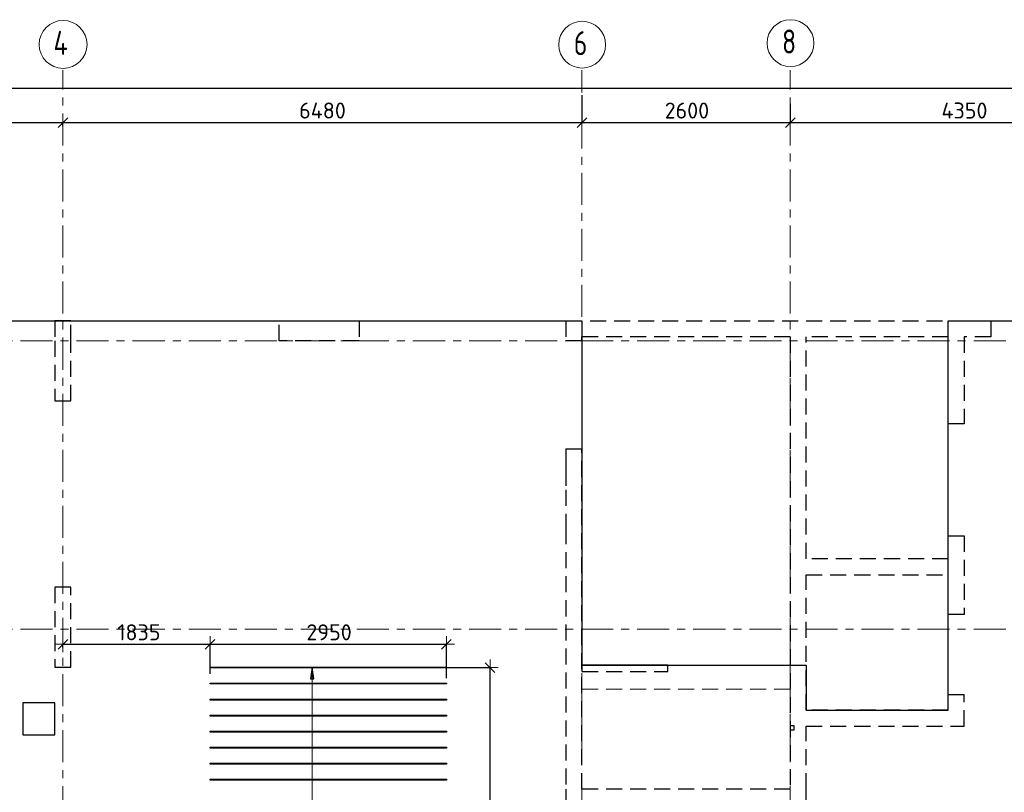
# Model space of a CAD drawing. Header units: metres. Extents: x -38 to 97, y -15 to 21.
# Tile 7 of 111: x 12 to 24, y 11 to 20. Entities that reach past the tile are written whole.
import ezdxf

# ---------------------------------------------------------------- set-up
doc = ezdxf.new("R2010")
doc.units = ezdxf.units.M
doc.header["$PDMODE"] = 65
for name, pattern in [('______11', [0.5, 0.4, -0.05, 0, -0.05]), ('______2', [0.27, 0.2, -0.07]), ('______3', [0.5, 0.4, -0.1]), ('______5', [1.1, 0.8, -0.1, 0.1, -0.1])]:
    doc.linetypes.add(name, pattern=pattern)
for name, color, linetype, lineweight in [('XR$2$Осевая линия (1)', 7, '______5', 13), ('XR$2$Размерная линия (1)', 7, 'Continuous', 13), ('XR$3$Балка (1)', 7, '______3', 13), ('XR$3$Перекрытие (1)', 7, 'Continuous', 35), ('XR$3$Размерная линия (1)', 7, 'Continuous', 13), ('XR$5$Балка (1)', 7, '______3', 13), ('XR$5$Перекрытие (1)', 7, 'Continuous', 35), ('XR$5$Размерная линия (1)', 7, 'Continuous', 13)]:
    doc.layers.add(name, color=color, linetype=linetype, lineweight=lineweight)
for name, color, linetype, lineweight, true_color in [('XR$3$Арм.стержн.Доп. Арм верхн.зоны Х', 7, 'Continuous', 35, 0x8c8cff), ('XR$5$Арм.стержн.Доп. Арм верхн.зоны Х', 7, 'Continuous', 35, 0x8c8cff), ('XR$7$Стена_ бетон несущ.', 7, 'Continuous', 70, 0xb4b496)]:
    doc.layers.add(name, color=color, linetype=linetype, lineweight=lineweight, true_color=true_color)
doc.styles.add('ISOCPEUR', font='txt')
doc.dimstyles.new('DIMSTYLE_3', dxfattribs={"dimtxt": 0.2, "dimasz": 0.2, "dimexe": 0, "dimexo": 0, "dimgap": 0.1, "dimtad": 2, "dimdec": 0, "dimlfac": 1000, "dimrnd": 5, "dimzin": 12, "dimdsep": 46, "dimtxsty": 'ISOCPEUR', "dimblk1": 'ALL_ML_STRICH', "dimblk2": 'ALL_ML_STRICH', "dimsah": 1, "dimcen": 0, "dimclrd": 7, "dimclre": 256, "dimclrt": 7, "dimadec": 0, "dimazin": 0, "dimtfac": 1, "dimtdec": 0, "dimtix": 1, "dimtmove": 2, "dimatfit": 3, "dimfxl": 0, "dimtzin": 0, "dimlwd": 0, "dimlwe": -3, "dimarcsym": 0})

# ---------------------------------------------------------------- blocks, each defined once
blk = doc.blocks.new('ALL_ML_STRICH')
at = {"color": 0, "linetype": 'ByBlock', "lineweight": -2}
for p, q in [((-1, 0), (0.5, 0)), ((-0.3, -0.3), (0.3, 0.3)), ((0, -0.5), (0, 0.5))]:
    blk.add_line(p, q, dxfattribs=at)
blk = doc.blocks.new('*D11')
at = {"layer": 'DEFPOINTS', "color": 7, "linetype": 'Continuous', "lineweight": 13, "transparency": 33554687}
for p in [(0.5, 19.557), (0.5, 19.377), (61.6, 17.12)]:
    blk.add_point(p, dxfattribs=at)
at = {"layer": 'XR$2$Размерная линия (1)', "color": 9, "linetype": 'Continuous', "lineweight": -2, "true_color": 0xc7c7c7, "transparency": 33554687}
for p, q in [((0.5, 19.357), (0.5, 19.557)), ((61.6, 17.14), (61.6, 19.557))]:
    blk.add_line(p, q, dxfattribs=at)
at = {"layer": 'XR$2$Размерная линия (1)', "color": 7, "linetype": 'Continuous', "lineweight": -2, "transparency": 33554687}
blk.add_line((0.5, 19.557), (61.6, 19.557), dxfattribs=at)
at = {"layer": 'XR$2$Размерная линия (1)', "color": 7, "linetype": 'Continuous', "lineweight": 13, "transparency": 33554687, "xscale": 0.2, "yscale": 0.2, "zscale": 0.2, "rotation": 180}
blk.add_blockref('ALL_ML_STRICH', (0.5, 19.557), dxfattribs=at)
at = {"layer": 'XR$2$Размерная линия (1)', "color": 7, "linetype": 'Continuous', "lineweight": 13, "transparency": 33554687, "xscale": 0.2, "yscale": 0.2, "zscale": 0.2}
blk.add_blockref('ALL_ML_STRICH', (61.6, 19.557), dxfattribs=at)
at = {"layer": 'XR$2$Размерная линия (1)', "color": 7, "linetype": 'Continuous', "lineweight": 13, "transparency": 33554687, "insert": (31.1, 19.707), "char_height": 0.2, "width": 1, "attachment_point": 5, "style": 'ISOCPEUR'}
blk.add_mtext('\\A1;{61100}', dxfattribs=at)
blk = doc.blocks.new('*D28')
at = {"layer": 'DEFPOINTS', "color": 7, "linetype": 'Continuous', "lineweight": 13, "transparency": 33554687}
for p in [(9.15, 19.126), (9.15, 19.126), (12.6, 19.061)]:
    blk.add_point(p, dxfattribs=at)
at = {"layer": 'XR$2$Размерная линия (1)', "color": 9, "linetype": 'Continuous', "lineweight": -2, "true_color": 0xc7c7c7, "transparency": 33554687}
for p, q in [((9.15, 19.126), (9.15, 19.126)), ((12.6, 19.081), (12.6, 19.126))]:
    blk.add_line(p, q, dxfattribs=at)
at = {"layer": 'XR$2$Размерная линия (1)', "color": 7, "linetype": 'Continuous', "lineweight": -2, "transparency": 33554687}
blk.add_line((9.15, 19.126), (12.6, 19.126), dxfattribs=at)
at = {"layer": 'XR$2$Размерная линия (1)', "color": 7, "linetype": 'Continuous', "lineweight": 13, "transparency": 33554687, "xscale": 0.2, "yscale": 0.2, "zscale": 0.2, "rotation": 180}
blk.add_blockref('ALL_ML_STRICH', (9.15, 19.126), dxfattribs=at)
at = {"layer": 'XR$2$Размерная линия (1)', "color": 7, "linetype": 'Continuous', "lineweight": 13, "transparency": 33554687, "xscale": 0.2, "yscale": 0.2, "zscale": 0.2}
blk.add_blockref('ALL_ML_STRICH', (12.6, 19.126), dxfattribs=at)
at = {"layer": 'XR$2$Размерная линия (1)', "color": 7, "linetype": 'Continuous', "lineweight": 13, "transparency": 33554687, "insert": (10.875, 19.276), "char_height": 0.2, "width": 0.8, "attachment_point": 5, "style": 'ISOCPEUR'}
blk.add_mtext('\\A1;{3450}', dxfattribs=at)
blk = doc.blocks.new('*D29')
at = {"layer": 'DEFPOINTS', "color": 7, "linetype": 'Continuous', "lineweight": 13, "transparency": 33554687}
for p in [(19.08, 19.487), (12.6, 19.126), (12.6, 19.061)]:
    blk.add_point(p, dxfattribs=at)
at = {"layer": 'XR$2$Размерная линия (1)', "color": 9, "linetype": 'Continuous', "lineweight": -2, "true_color": 0xc7c7c7, "transparency": 33554687}
for p, q in [((19.08, 19.467), (19.08, 19.126)), ((12.6, 19.081), (12.6, 19.126))]:
    blk.add_line(p, q, dxfattribs=at)
at = {"layer": 'XR$2$Размерная линия (1)', "color": 7, "linetype": 'Continuous', "lineweight": -2, "transparency": 33554687}
blk.add_line((12.6, 19.126), (19.08, 19.126), dxfattribs=at)
at = {"layer": 'XR$2$Размерная линия (1)', "color": 7, "linetype": 'Continuous', "lineweight": 13, "transparency": 33554687, "xscale": 0.2, "yscale": 0.2, "zscale": 0.2, "rotation": 180}
blk.add_blockref('ALL_ML_STRICH', (12.6, 19.126), dxfattribs=at)
at = {"layer": 'XR$2$Размерная линия (1)', "color": 7, "linetype": 'Continuous', "lineweight": 13, "transparency": 33554687, "xscale": 0.2, "yscale": 0.2, "zscale": 0.2}
blk.add_blockref('ALL_ML_STRICH', (19.08, 19.126), dxfattribs=at)
at = {"layer": 'XR$2$Размерная линия (1)', "color": 7, "linetype": 'Continuous', "lineweight": 13, "transparency": 33554687, "insert": (15.84, 19.276), "char_height": 0.2, "width": 0.8, "attachment_point": 5, "style": 'ISOCPEUR'}
blk.add_mtext('\\A1;{6480}', dxfattribs=at)
blk = doc.blocks.new('*D30')
at = {"layer": 'DEFPOINTS', "color": 7, "linetype": 'Continuous', "lineweight": 13, "transparency": 33554687}
for p in [(19.08, 19.487), (21.68, 19.379), (19.08, 19.126)]:
    blk.add_point(p, dxfattribs=at)
at = {"layer": 'XR$2$Размерная линия (1)', "color": 9, "linetype": 'Continuous', "lineweight": -2, "true_color": 0xc7c7c7, "transparency": 33554687}
for p, q in [((19.08, 19.467), (19.08, 19.126)), ((21.68, 19.359), (21.68, 19.126))]:
    blk.add_line(p, q, dxfattribs=at)
at = {"layer": 'XR$2$Размерная линия (1)', "color": 7, "linetype": 'Continuous', "lineweight": -2, "transparency": 33554687}
blk.add_line((19.08, 19.126), (21.68, 19.126), dxfattribs=at)
at = {"layer": 'XR$2$Размерная линия (1)', "color": 7, "linetype": 'Continuous', "lineweight": 13, "transparency": 33554687, "xscale": 0.2, "yscale": 0.2, "zscale": 0.2, "rotation": 180}
blk.add_blockref('ALL_ML_STRICH', (19.08, 19.126), dxfattribs=at)
at = {"layer": 'XR$2$Размерная линия (1)', "color": 7, "linetype": 'Continuous', "lineweight": 13, "transparency": 33554687, "xscale": 0.2, "yscale": 0.2, "zscale": 0.2}
blk.add_blockref('ALL_ML_STRICH', (21.68, 19.126), dxfattribs=at)
at = {"layer": 'XR$2$Размерная линия (1)', "color": 7, "linetype": 'Continuous', "lineweight": 13, "transparency": 33554687, "insert": (20.39, 19.276), "char_height": 0.2, "width": 0.8, "attachment_point": 5, "style": 'ISOCPEUR'}
blk.add_mtext('\\A1;{2600}', dxfattribs=at)
blk = doc.blocks.new('*D31')
at = {"layer": 'DEFPOINTS', "color": 7, "linetype": 'Continuous', "lineweight": 13, "transparency": 33554687}
for p in [(21.68, 19.379), (26.03, 19.379), (21.68, 19.126)]:
    blk.add_point(p, dxfattribs=at)
at = {"layer": 'XR$2$Размерная линия (1)', "color": 9, "linetype": 'Continuous', "lineweight": -2, "true_color": 0xc7c7c7, "transparency": 33554687}
for p, q in [((21.68, 19.359), (21.68, 19.126)), ((26.03, 19.359), (26.03, 19.126))]:
    blk.add_line(p, q, dxfattribs=at)
at = {"layer": 'XR$2$Размерная линия (1)', "color": 7, "linetype": 'Continuous', "lineweight": -2, "transparency": 33554687}
blk.add_line((21.68, 19.126), (26.03, 19.126), dxfattribs=at)
at = {"layer": 'XR$2$Размерная линия (1)', "color": 7, "linetype": 'Continuous', "lineweight": 13, "transparency": 33554687, "xscale": 0.2, "yscale": 0.2, "zscale": 0.2, "rotation": 180}
blk.add_blockref('ALL_ML_STRICH', (21.68, 19.126), dxfattribs=at)
at = {"layer": 'XR$2$Размерная линия (1)', "color": 7, "linetype": 'Continuous', "lineweight": 13, "transparency": 33554687, "xscale": 0.2, "yscale": 0.2, "zscale": 0.2}
blk.add_blockref('ALL_ML_STRICH', (26.03, 19.126), dxfattribs=at)
at = {"layer": 'XR$2$Размерная линия (1)', "color": 7, "linetype": 'Continuous', "lineweight": 13, "transparency": 33554687, "insert": (23.855, 19.276), "char_height": 0.2, "width": 0.8, "attachment_point": 5, "style": 'ISOCPEUR'}
blk.add_mtext('\\A1;{4350}', dxfattribs=at)
blk = doc.blocks.new('*D43')
at = {"layer": 'DEFPOINTS', "color": 7, "linetype": 'Continuous', "lineweight": 13, "transparency": 33554687}
for p in [(12.6, 12.611), (12.6, 12.549), (14.437, 12.224)]:
    blk.add_point(p, dxfattribs=at)
at = {"layer": 'XR$3$Размерная линия (1)', "color": 9, "linetype": 'Continuous', "lineweight": -2, "true_color": 0xc7c7c7, "transparency": 33554687}
for p, q in [((12.6, 12.569), (12.6, 12.611)), ((14.437, 12.244), (14.437, 12.611))]:
    blk.add_line(p, q, dxfattribs=at)
at = {"layer": 'XR$3$Размерная линия (1)', "color": 7, "linetype": 'Continuous', "lineweight": -2, "transparency": 33554687}
blk.add_line((12.6, 12.611), (14.437, 12.611), dxfattribs=at)
at = {"layer": 'XR$3$Размерная линия (1)', "color": 7, "linetype": 'Continuous', "lineweight": 13, "transparency": 33554687, "xscale": 0.2, "yscale": 0.2, "zscale": 0.2, "rotation": 180}
blk.add_blockref('ALL_ML_STRICH', (12.6, 12.611), dxfattribs=at)
at = {"layer": 'XR$3$Размерная линия (1)', "color": 7, "linetype": 'Continuous', "lineweight": 13, "transparency": 33554687, "xscale": 0.2, "yscale": 0.2, "zscale": 0.2}
blk.add_blockref('ALL_ML_STRICH', (14.437, 12.611), dxfattribs=at)
at = {"layer": 'XR$3$Размерная линия (1)', "color": 7, "linetype": 'Continuous', "lineweight": 13, "transparency": 33554687, "insert": (13.549, 12.761), "char_height": 0.2, "width": 0.8, "attachment_point": 5, "style": 'ISOCPEUR'}
blk.add_mtext('\\A1;{1835}', dxfattribs=at)
blk = doc.blocks.new('*D44')
at = {"layer": 'DEFPOINTS', "color": 7, "linetype": 'Continuous', "lineweight": 13, "transparency": 33554687}
for p in [(14.437, 12.611), (14.437, 12.224), (17.387, 12.168)]:
    blk.add_point(p, dxfattribs=at)
at = {"layer": 'XR$3$Размерная линия (1)', "color": 9, "linetype": 'Continuous', "lineweight": -2, "true_color": 0xc7c7c7, "transparency": 33554687}
for p, q in [((14.437, 12.244), (14.437, 12.611)), ((17.387, 12.188), (17.387, 12.611))]:
    blk.add_line(p, q, dxfattribs=at)
at = {"layer": 'XR$3$Размерная линия (1)', "color": 7, "linetype": 'Continuous', "lineweight": -2, "transparency": 33554687}
blk.add_line((14.437, 12.611), (17.387, 12.611), dxfattribs=at)
at = {"layer": 'XR$3$Размерная линия (1)', "color": 7, "linetype": 'Continuous', "lineweight": 13, "transparency": 33554687, "xscale": 0.2, "yscale": 0.2, "zscale": 0.2, "rotation": 180}
blk.add_blockref('ALL_ML_STRICH', (14.437, 12.611), dxfattribs=at)
at = {"layer": 'XR$3$Размерная линия (1)', "color": 7, "linetype": 'Continuous', "lineweight": 13, "transparency": 33554687, "xscale": 0.2, "yscale": 0.2, "zscale": 0.2}
blk.add_blockref('ALL_ML_STRICH', (17.387, 12.611), dxfattribs=at)
at = {"layer": 'XR$3$Размерная линия (1)', "color": 7, "linetype": 'Continuous', "lineweight": 13, "transparency": 33554687, "insert": (15.922, 12.761), "char_height": 0.2, "width": 0.8, "attachment_point": 5, "style": 'ISOCPEUR'}
blk.add_mtext('\\A1;{2950}', dxfattribs=at)
blk = doc.blocks.new('*D46')
at = {"layer": 'DEFPOINTS', "color": 7, "linetype": 'Continuous', "lineweight": 13, "transparency": 33554687}
for p in [(17.35, 12.32), (17.837, 7.4), (17.932, 7.4)]:
    blk.add_point(p, dxfattribs=at)
at = {"layer": 'XR$3$Размерная линия (1)', "color": 9, "linetype": 'Continuous', "lineweight": -2, "true_color": 0xc7c7c7, "transparency": 33554687}
for p, q in [((17.37, 12.32), (17.932, 12.32)), ((17.857, 7.4), (17.932, 7.4))]:
    blk.add_line(p, q, dxfattribs=at)
at = {"layer": 'XR$3$Размерная линия (1)', "color": 7, "linetype": 'Continuous', "lineweight": -2, "transparency": 33554687}
blk.add_line((17.932, 7.4), (17.932, 12.32), dxfattribs=at)
at = {"layer": 'XR$3$Размерная линия (1)', "color": 7, "linetype": 'Continuous', "lineweight": 13, "transparency": 33554687, "xscale": 0.2, "yscale": 0.2, "zscale": 0.2}
for p, rotation in [((17.932, 12.32), 90), ((17.932, 7.4), 270)]:
    blk.add_blockref('ALL_ML_STRICH', p, dxfattribs=dict(at, rotation=rotation))
at = {"layer": 'XR$3$Размерная линия (1)', "color": 7, "linetype": 'Continuous', "lineweight": 13, "transparency": 33554687, "insert": (17.782, 9.86), "char_height": 0.2, "width": 0.8, "attachment_point": 5, "rotation": 90, "style": 'ISOCPEUR'}
blk.add_mtext('\\A1;{4920}', dxfattribs=at)
blk = doc.blocks.new('*D340')
at = {"layer": 'DEFPOINTS', "color": 7, "linetype": 'Continuous', "lineweight": 13, "transparency": 33554687}
for p in [(12.6, 12.611), (12.6, 12.549), (14.437, 12.224)]:
    blk.add_point(p, dxfattribs=at)
at = {"layer": 'XR$5$Размерная линия (1)', "color": 9, "linetype": 'Continuous', "lineweight": -2, "true_color": 0xc7c7c7, "transparency": 33554687}
for p, q in [((12.6, 12.569), (12.6, 12.611)), ((14.437, 12.244), (14.437, 12.611))]:
    blk.add_line(p, q, dxfattribs=at)
at = {"layer": 'XR$5$Размерная линия (1)', "color": 7, "linetype": 'Continuous', "lineweight": -2, "transparency": 33554687}
blk.add_line((12.6, 12.611), (14.437, 12.611), dxfattribs=at)
at = {"layer": 'XR$5$Размерная линия (1)', "color": 7, "linetype": 'Continuous', "lineweight": 13, "transparency": 33554687, "xscale": 0.2, "yscale": 0.2, "zscale": 0.2, "rotation": 180}
blk.add_blockref('ALL_ML_STRICH', (12.6, 12.611), dxfattribs=at)
at = {"layer": 'XR$5$Размерная линия (1)', "color": 7, "linetype": 'Continuous', "lineweight": 13, "transparency": 33554687, "xscale": 0.2, "yscale": 0.2, "zscale": 0.2}
blk.add_blockref('ALL_ML_STRICH', (14.437, 12.611), dxfattribs=at)
at = {"layer": 'XR$5$Размерная линия (1)', "color": 7, "linetype": 'Continuous', "lineweight": 13, "transparency": 33554687, "insert": (13.549, 12.761), "char_height": 0.2, "width": 0.8, "attachment_point": 5, "style": 'ISOCPEUR'}
blk.add_mtext('\\A1;{1835}', dxfattribs=at)
blk = doc.blocks.new('*D341')
at = {"layer": 'DEFPOINTS', "color": 7, "linetype": 'Continuous', "lineweight": 13, "transparency": 33554687}
for p in [(14.437, 12.611), (14.437, 12.224), (17.387, 12.168)]:
    blk.add_point(p, dxfattribs=at)
at = {"layer": 'XR$5$Размерная линия (1)', "color": 9, "linetype": 'Continuous', "lineweight": -2, "true_color": 0xc7c7c7, "transparency": 33554687}
for p, q in [((14.437, 12.244), (14.437, 12.611)), ((17.387, 12.188), (17.387, 12.611))]:
    blk.add_line(p, q, dxfattribs=at)
at = {"layer": 'XR$5$Размерная линия (1)', "color": 7, "linetype": 'Continuous', "lineweight": -2, "transparency": 33554687}
blk.add_line((14.437, 12.611), (17.387, 12.611), dxfattribs=at)
at = {"layer": 'XR$5$Размерная линия (1)', "color": 7, "linetype": 'Continuous', "lineweight": 13, "transparency": 33554687, "xscale": 0.2, "yscale": 0.2, "zscale": 0.2, "rotation": 180}
blk.add_blockref('ALL_ML_STRICH', (14.437, 12.611), dxfattribs=at)
at = {"layer": 'XR$5$Размерная линия (1)', "color": 7, "linetype": 'Continuous', "lineweight": 13, "transparency": 33554687, "xscale": 0.2, "yscale": 0.2, "zscale": 0.2}
blk.add_blockref('ALL_ML_STRICH', (17.387, 12.611), dxfattribs=at)
at = {"layer": 'XR$5$Размерная линия (1)', "color": 7, "linetype": 'Continuous', "lineweight": 13, "transparency": 33554687, "insert": (15.922, 12.761), "char_height": 0.2, "width": 0.8, "attachment_point": 5, "style": 'ISOCPEUR'}
blk.add_mtext('\\A1;{2950}', dxfattribs=at)
blk = doc.blocks.new('*D343')
at = {"layer": 'DEFPOINTS', "color": 7, "linetype": 'Continuous', "lineweight": 13, "transparency": 33554687}
for p in [(17.35, 12.32), (17.837, 7.4), (17.932, 7.4)]:
    blk.add_point(p, dxfattribs=at)
at = {"layer": 'XR$5$Размерная линия (1)', "color": 9, "linetype": 'Continuous', "lineweight": -2, "true_color": 0xc7c7c7, "transparency": 33554687}
for p, q in [((17.37, 12.32), (17.932, 12.32)), ((17.857, 7.4), (17.932, 7.4))]:
    blk.add_line(p, q, dxfattribs=at)
at = {"layer": 'XR$5$Размерная линия (1)', "color": 7, "linetype": 'Continuous', "lineweight": -2, "transparency": 33554687}
blk.add_line((17.932, 7.4), (17.932, 12.32), dxfattribs=at)
at = {"layer": 'XR$5$Размерная линия (1)', "color": 7, "linetype": 'Continuous', "lineweight": 13, "transparency": 33554687, "xscale": 0.2, "yscale": 0.2, "zscale": 0.2}
for p, rotation in [((17.932, 12.32), 90), ((17.932, 7.4), 270)]:
    blk.add_blockref('ALL_ML_STRICH', p, dxfattribs=dict(at, rotation=rotation))
at = {"layer": 'XR$5$Размерная линия (1)', "color": 7, "linetype": 'Continuous', "lineweight": 13, "transparency": 33554687, "insert": (17.782, 9.86), "char_height": 0.2, "width": 0.8, "attachment_point": 5, "rotation": 90, "style": 'ISOCPEUR'}
blk.add_mtext('\\A1;{4920}', dxfattribs=at)

msp = doc.modelspace()

# ---------------------------------------------------------------- linework, layer by layer
at = {"layer": 'XR$2$Осевая линия (1)', "color": 253, "linetype": '______11', "lineweight": 13, "true_color": 0xa0a0a0, "transparency": 33554687}
for p, q in [((12.6, 8.34), (12.6, 19.78)), ((19.08, 7.6), (19.08, 19.78)), ((21.68, 8.34), (21.68, 19.78)), ((-2.63, 16.4), (62.6, 16.4)), ((-2.63, 12.8), (62.6, 12.8))]:
    msp.add_line(p, q, dxfattribs=at)
at = {"layer": 'XR$2$Осевая линия (1)', "color": 7, "linetype": 'Continuous', "lineweight": 13, "transparency": 33554687}
for centre, radius in [((21.6824, 20.1181), 0.2924), ((12.6013, 20.1017), 0.2988), ((19.0824, 20.0981), 0.2924)]:
    msp.add_circle(centre, radius, dxfattribs=at)
at = {"layer": 'XR$3$Арм.стержн.Доп. Арм верхн.зоны Х', "color": 253, "linetype": 'Continuous', "lineweight": -3, "true_color": 0xa0a0a0, "transparency": 33554687}
for q in [(15.6125, 12.3204), (15.8125, 12.3204)]:
    msp.add_line((15.7125, 12.3204), q, dxfattribs=at)
at = {"layer": 'XR$3$Арм.стержн.Доп. Арм верхн.зоны Х', "color": 7, "linetype": 'Continuous', "lineweight": 25, "transparency": 33554687}
for p, q in [((15.7125, 12.3204), (15.6925, 12.1804)), ((15.7325, 12.1804), (15.7125, 12.3204)), ((15.6925, 12.1804), (15.7325, 12.1804))]:
    msp.add_line(p, q, dxfattribs=at)
at = {"layer": 'XR$3$Арм.стержн.Доп. Арм верхн.зоны Х', "color": 7, "linetype": 'Continuous', "lineweight": 13, "transparency": 33554687}
for p in [(15.7125, 12.3204), (15.7125, 4.1204)]:
    msp.add_line(p, (15.7125, 12.3204), dxfattribs=at)
at = {"layer": 'XR$3$Арм.стержн.Доп. Арм верхн.зоны Х', "color": 4, "linetype": 'Continuous', "lineweight": 25, "transparency": 33554687}
for points in [[(17.387, 12.3154), (14.437, 12.3154), (14.437, 12.3254), (17.387, 12.3254), (17.387, 12.3154)], [(17.387, 12.1154), (14.437, 12.1154), (14.437, 12.1254), (17.387, 12.1254), (17.387, 12.1154)], [(17.387, 11.9154), (14.437, 11.9154), (14.437, 11.9254), (17.387, 11.9254), (17.387, 11.9154)], [(17.387, 11.7154), (14.437, 11.7154), (14.437, 11.7254), (17.387, 11.7254), (17.387, 11.7154)], [(17.387, 11.5154), (14.437, 11.5154), (14.437, 11.5254), (17.387, 11.5254), (17.387, 11.5154)], [(17.387, 11.3154), (14.437, 11.3154), (14.437, 11.3254), (17.387, 11.3254), (17.387, 11.3154)], [(17.387, 11.1154), (14.437, 11.1154), (14.437, 11.1254), (17.387, 11.1254), (17.387, 11.1154)], [(17.387, 10.9154), (14.437, 10.9154), (14.437, 10.9254), (17.387, 10.9254), (17.387, 10.9154)]]:
    msp.add_lwpolyline(points, dxfattribs=at)
at = {"layer": 'XR$3$Балка (1)', "color": 7, "linetype": '______2', "lineweight": 25, "transparency": 33554687}
for p, q in [((20.1499, 12.3502), (19.0799, 12.3502)), ((20.1499, 12.2702), (20.1499, 12.3502)), ((20.1499, 12.3502), (21.6799, 12.3502)), ((19.0799, 12.2702), (20.1499, 12.2702))]:
    msp.add_line(p, q, dxfattribs=at)
at = {"layer": 'XR$3$Перекрытие (1)', "color": 7, "linetype": 'Continuous', "lineweight": 25, "transparency": 33554687}
for p, q in [((0.25, 16.6502), (19.08, 16.6502)), ((19.08, 16.6502), (19.0799, 12.3502)), ((23.6503, 11.7903), (23.6503, 16.6502)), ((23.6503, 16.6502), (26.03, 16.6502)), ((19.0799, 12.3502), (19.0799, 12.2702)), ((21.6799, 12.3502), (21.8799, 12.3502)), ((21.8799, 12.3502), (21.88, 11.7903)), ((12.1001, 11.8802), (12.1001, 11.4802)), ((12.5001, 11.8802), (12.1001, 11.8802)), ((12.5001, 11.4802), (12.5001, 11.8802)), ((21.88, 11.7903), (23.6503, 11.7903)), ((21.68, 11.5937), (21.68, 11.5437)), ((21.73, 11.5937), (21.68, 11.5937)), ((21.73, 11.5437), (21.73, 11.5937)), ((12.1001, 11.4802), (12.5001, 11.4802)), ((21.68, 11.5437), (21.73, 11.5437))]:
    msp.add_line(p, q, dxfattribs=at)
at = {"layer": 'XR$3$Перекрытие (1)', "color": 7, "linetype": '______2', "lineweight": 18, "transparency": 33554687}
for p, q in [((21.6799, 12.3502), (21.6799, 12.0502)), ((19.0799, 12.0502), (19.0799, 12.2702)), ((21.6799, 12.0502), (19.0799, 12.0502))]:
    msp.add_line(p, q, dxfattribs=at)
at = {"layer": 'XR$5$Арм.стержн.Доп. Арм верхн.зоны Х', "color": 253, "linetype": 'Continuous', "lineweight": -3, "true_color": 0xa0a0a0, "transparency": 33554687}
for q in [(15.6125, 12.3204), (15.8125, 12.3204)]:
    msp.add_line((15.7125, 12.3204), q, dxfattribs=at)
at = {"layer": 'XR$5$Арм.стержн.Доп. Арм верхн.зоны Х', "color": 7, "linetype": 'Continuous', "lineweight": 25, "transparency": 33554687}
for p, q in [((15.7125, 12.3204), (15.6925, 12.1804)), ((15.7325, 12.1804), (15.7125, 12.3204)), ((15.6925, 12.1804), (15.7325, 12.1804))]:
    msp.add_line(p, q, dxfattribs=at)
at = {"layer": 'XR$5$Арм.стержн.Доп. Арм верхн.зоны Х', "color": 7, "linetype": 'Continuous', "lineweight": 13, "transparency": 33554687}
for p in [(15.7125, 12.3204), (15.7125, 4.1204)]:
    msp.add_line(p, (15.7125, 12.3204), dxfattribs=at)
at = {"layer": 'XR$5$Арм.стержн.Доп. Арм верхн.зоны Х', "color": 4, "linetype": 'Continuous', "lineweight": 25, "transparency": 33554687}
for points in [[(17.387, 12.3154), (14.437, 12.3154), (14.437, 12.3254), (17.387, 12.3254), (17.387, 12.3154)], [(17.387, 12.1154), (14.437, 12.1154), (14.437, 12.1254), (17.387, 12.1254), (17.387, 12.1154)], [(17.387, 11.9154), (14.437, 11.9154), (14.437, 11.9254), (17.387, 11.9254), (17.387, 11.9154)], [(17.387, 11.7154), (14.437, 11.7154), (14.437, 11.7254), (17.387, 11.7254), (17.387, 11.7154)], [(17.387, 11.5154), (14.437, 11.5154), (14.437, 11.5254), (17.387, 11.5254), (17.387, 11.5154)], [(17.387, 11.3154), (14.437, 11.3154), (14.437, 11.3254), (17.387, 11.3254), (17.387, 11.3154)], [(17.387, 11.1154), (14.437, 11.1154), (14.437, 11.1254), (17.387, 11.1254), (17.387, 11.1154)], [(17.387, 10.9154), (14.437, 10.9154), (14.437, 10.9254), (17.387, 10.9254), (17.387, 10.9154)]]:
    msp.add_lwpolyline(points, dxfattribs=at)
at = {"layer": 'XR$5$Балка (1)', "color": 7, "linetype": '______2', "lineweight": 25, "transparency": 33554687}
for p, q in [((20.1499, 12.2702), (20.1499, 12.3502)), ((19.0799, 12.2702), (20.1499, 12.2702))]:
    msp.add_line(p, q, dxfattribs=at)
at = {"layer": 'XR$5$Перекрытие (1)', "color": 7, "linetype": 'Continuous', "lineweight": 25, "transparency": 33554687}
for p, q in [((0.25, 16.6502), (19.08, 16.6502)), ((19.08, 16.6502), (19.08, 12.3503)), ((23.6503, 11.7903), (23.6503, 16.6502)), ((23.6503, 16.6502), (32.675, 16.6502)), ((19.0799, 12.3502), (19.0799, 12.2702)), ((20.1499, 12.3502), (19.0799, 12.3502)), ((19.08, 12.3503), (21.88, 12.3503)), ((21.88, 12.3503), (21.88, 11.7903)), ((12.1001, 11.8802), (12.1001, 11.4802)), ((12.5001, 11.8802), (12.1001, 11.8802)), ((12.5001, 11.4802), (12.5001, 11.8802)), ((21.88, 11.7903), (23.6503, 11.7903)), ((21.68, 11.5937), (21.68, 11.5437)), ((21.73, 11.5937), (21.68, 11.5937)), ((21.73, 11.5437), (21.73, 11.5937)), ((12.1001, 11.4802), (12.5001, 11.4802)), ((21.68, 11.5437), (21.73, 11.5437))]:
    msp.add_line(p, q, dxfattribs=at)
at = {"layer": 'XR$5$Перекрытие (1)', "color": 7, "linetype": '______2', "lineweight": 18, "transparency": 33554687}
for p, q in [((20.1499, 12.3502), (21.6799, 12.3502)), ((21.6799, 12.3502), (21.6799, 12.0502)), ((19.0799, 12.0502), (19.0799, 12.2702)), ((21.6799, 12.0502), (19.0799, 12.0502))]:
    msp.add_line(p, q, dxfattribs=at)
at = {"layer": 'XR$7$Стена_ бетон несущ.', "color": 253, "linetype": '______2', "lineweight": -3, "true_color": 0xa0a0a0, "transparency": 33554687}
for p, q in [((12.5, 16.65), (12.5, 16.4)), ((12.7, 16.65), (12.5, 16.65)), ((12.7, 16.4), (12.7, 16.65)), ((18.88, 16.65), (24.185, 16.65)), ((18.88, 16.65), (18.88, 16.4)), ((24.185, 16.65), (24.185, 16.45)), ((12.5, 16.4), (12.5, 15.65)), ((12.7, 15.65), (12.7, 16.4)), ((19.08, 16.4), (18.88, 16.4)), ((19.08, 16.4), (19.08, 16.45)), ((21.68, 16.45), (19.08, 16.45)), ((21.68, 16.45), (21.68, 10.8)), ((21.88, 13.68), (21.88, 16.45)), ((23.6503, 16.45), (21.88, 16.45)), ((23.6503, 15.365), (23.6503, 16.45)), ((24.185, 16.45), (23.8503, 16.45)), ((23.8503, 16.45), (23.8503, 15.365)), ((12.5, 15.65), (12.5, 15.65)), ((12.5, 15.65), (12.7, 15.65)), ((23.8503, 15.365), (23.6503, 15.365)), ((18.88, 15.05), (19.08, 15.05)), ((18.88, 15.05), (18.88, 15.05)), ((18.88, 15.05), (18.88, 14.97)), ((19.08, 10.8), (19.08, 15.05)), ((18.88, 14.97), (18.88, 14.79)), ((18.88, 14.79), (18.88, 14.54)), ((18.88, 14.54), (18.88, 14.14)), ((18.88, 14.14), (18.88, 14.06)), ((18.88, 14.06), (18.88, 10.8)), ((23.6503, 13.68), (23.6503, 13.965)), ((23.6503, 13.965), (23.8503, 13.965)), ((23.8503, 13.965), (23.8503, 12.985)), ((23.6503, 13.68), (21.88, 13.68)), ((21.88, 13.48), (23.6503, 13.48)), ((21.88, 11.79), (21.88, 13.48)), ((23.6503, 12.985), (23.6503, 13.48)), ((12.5, 13.325), (12.4998, 13.325)), ((12.4998, 13.325), (12.4998, 12.325)), ((12.6998, 13.325), (12.5, 13.325)), ((12.6998, 12.325), (12.6998, 13.325)), ((23.8503, 12.985), (23.6503, 12.985)), ((12.4998, 12.325), (12.5, 12.325)), ((12.5, 12.325), (12.6998, 12.325)), ((23.6503, 11.79), (23.6503, 11.985)), ((23.6503, 11.985), (23.8503, 11.985)), ((23.8503, 11.59), (23.8503, 11.985)), ((23.6503, 11.79), (21.88, 11.79)), ((21.88, 11.59), (23.8503, 11.59)), ((21.88, 10.8), (21.88, 11.59)), ((18.88, 10.8), (18.88, 9.69)), ((19.18, 10.8), (19.08, 10.8)), ((21.68, 10.8), (19.18, 10.8)), ((21.88, 10.6), (21.88, 10.8))]:
    msp.add_line(p, q, dxfattribs=at)
msp.add_lwpolyline([(15.3, 16.65), (16.3, 16.65), (16.3, 16.4), (15.3, 16.4), (15.3, 16.65)], close=True, dxfattribs=at)

# ---------------------------------------------------------------- texts
at = {"layer": 'XR$2$Осевая линия (1)', "color": 7, "linetype": 'Continuous', "lineweight": 13, "transparency": 33554687, "char_height": 0.3, "attachment_point": 7, "style": 'ISOCPEUR'}
for s, insert, width in [('\\W0.78;8', (21.5774, 19.9876), 0.326407), ('\\W0.80;4', (12.4813, 19.9712), 0.359833), ('\\W0.78;6', (18.9774, 19.9676), 0.326407)]:
    msp.add_mtext(s, dxfattribs=dict(at, insert=insert, width=width))

# ---------------------------------------------------------------- dimensions: what is measured, and where the dimension line sits
at = {"layer": 'XR$2$Размерная линия (1)', "color": 7, "linetype": 'Continuous', "lineweight": 13, "transparency": 33554687}
for base, p1, p2, picture, middle in [((61.6, 19.5574), (0.5, 19.3568), (61.6, 17.1397), '*D11', (31.1, 19.7074)), ((19.08, 19.1261), (12.6, 19.0812), (19.08, 19.4674), '*D29', (15.84, 19.2761)), ((21.68, 19.1261), (19.08, 19.4674), (21.68, 19.359), '*D30', (20.39, 19.2761)), ((12.6, 19.1261), (9.15, 19.1261), (12.6, 19.0812), '*D28', (10.875, 19.2761)), ((26.03, 19.1261), (21.68, 19.359), (26.03, 19.359), '*D31', (23.855, 19.2761))]:
    dim = msp.add_linear_dim(base=base, p1=p1, p2=p2, dimstyle='DIMSTYLE_3', override={"dimpost": '<>', "dimclrd": 7, "dimclre": 9, "dimclrt": 7, "dimlwd": 0, "dimlwe": 65533}, dxfattribs=at)
    dim.commit()
    dim.dimension.update_dxf_attribs({"geometry": picture, "text_midpoint": middle, "dimtype": 160})
at = {"layer": 'XR$3$Размерная линия (1)', "color": 7, "linetype": 'Continuous', "lineweight": 13, "transparency": 33554687}
for base, p1, p2, picture, middle in [((14.437, 12.6108), (12.6, 12.5693), (14.437, 12.2438), '*D43', (13.5485, 12.7608)), ((17.387, 12.6108), (14.437, 12.2438), (17.387, 12.1883), '*D44', (15.922, 12.7608))]:
    dim = msp.add_linear_dim(base=base, p1=p1, p2=p2, dimstyle='DIMSTYLE_3', override={"dimpost": '<>', "dimclrd": 7, "dimclre": 9, "dimclrt": 7, "dimlwd": 0, "dimlwe": 65533}, dxfattribs=at)
    dim.commit()
    dim.dimension.update_dxf_attribs({"geometry": picture, "text_midpoint": middle, "dimtype": 160})
dim = msp.add_linear_dim(base=(17.9323, 12.3204), p1=(17.8569, 7.4), p2=(17.3701, 12.3204), angle=90, dimstyle='DIMSTYLE_3', override={"dimpost": '<>', "dimclrd": 7, "dimclre": 9, "dimclrt": 7, "dimlwd": 0, "dimlwe": 65533}, dxfattribs=at)
dim.commit()
dim.dimension.update_dxf_attribs({"geometry": '*D46', "text_midpoint": (17.7823, 9.8602), "dimtype": 160})
at = {"layer": 'XR$5$Размерная линия (1)', "color": 7, "linetype": 'Continuous', "lineweight": 13, "transparency": 33554687}
for base, p1, p2, picture, middle in [((14.437, 12.6108), (12.6, 12.5693), (14.437, 12.2438), '*D340', (13.5485, 12.7608)), ((17.387, 12.6108), (14.437, 12.2438), (17.387, 12.1883), '*D341', (15.922, 12.7608))]:
    dim = msp.add_linear_dim(base=base, p1=p1, p2=p2, dimstyle='DIMSTYLE_3', override={"dimpost": '<>', "dimclrd": 7, "dimclre": 9, "dimclrt": 7, "dimlwd": 0, "dimlwe": 65533}, dxfattribs=at)
    dim.commit()
    dim.dimension.update_dxf_attribs({"geometry": picture, "text_midpoint": middle, "dimtype": 160})
dim = msp.add_linear_dim(base=(17.9323, 12.3204), p1=(17.8569, 7.4), p2=(17.3701, 12.3204), angle=90, dimstyle='DIMSTYLE_3', override={"dimpost": '<>', "dimclrd": 7, "dimclre": 9, "dimclrt": 7, "dimlwd": 0, "dimlwe": 65533}, dxfattribs=at)
dim.commit()
dim.dimension.update_dxf_attribs({"geometry": '*D343', "text_midpoint": (17.7823, 9.8602), "dimtype": 160})

doc.saveas('drawing.dxf')
